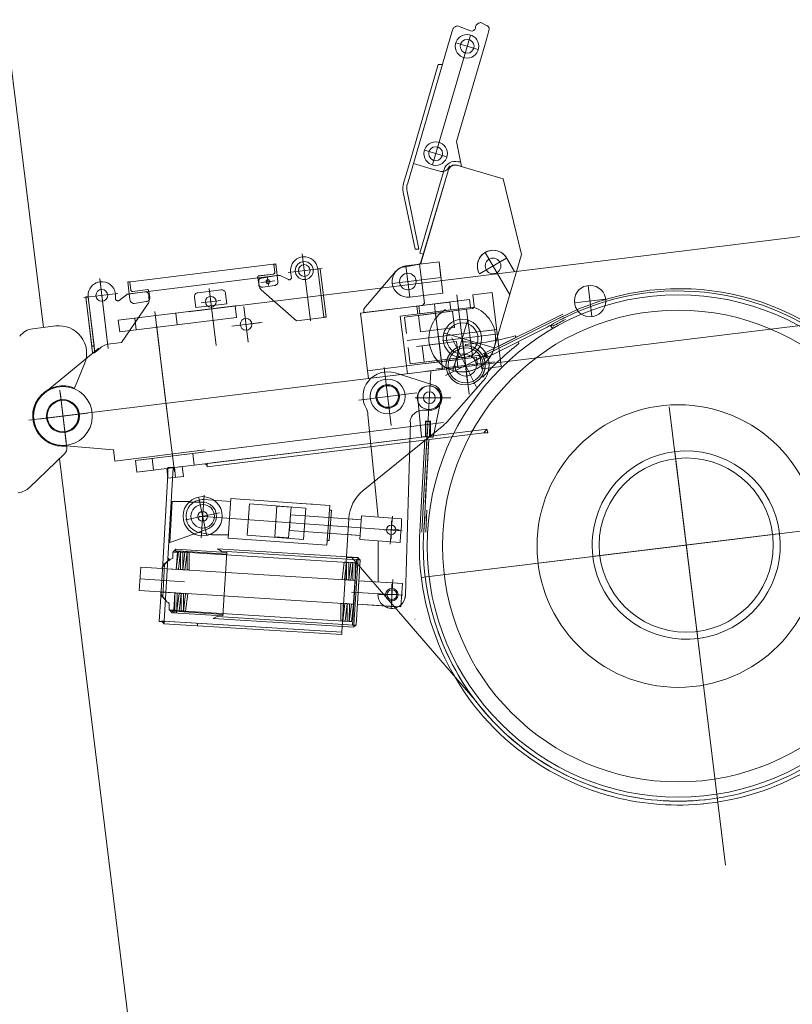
# Model space of a CAD drawing. Extents: x 34350 to 201729, y 12094 to 164960.
# Tile 61 of 70: x 183359 to 185329, y 29121 to 31630. Entities that reach past the tile are written whole.
import ezdxf

# ---------------------------------------------------------------- set-up
doc = ezdxf.new("R2010")
doc.units = 0
doc.header["$LTSCALE"] = 150
doc.header["$MEASUREMENT"] = 0
doc.linetypes.add('CENTER', pattern=[50.5, 30, -9, 2.5, -9])
doc.layers.add('1', color=7, linetype='Continuous')
doc.layers.add('11', color=251, linetype='Continuous')

# ---------------------------------------------------------------- blocks, each defined once
blk = doc.blocks.new('*G50')
at = {"layer": '11', "color": 251, "linetype": 'Continuous', "lineweight": 9}
for p, q in [((183167.3, 32895.4), (183419, 30845.7)), ((183391.9, 30842.4), (183450.7, 30849.6)), ((183523.9, 30753.4), (183498.2, 30691.3)), ((183478.2, 30543.7), (183478.6, 30540.7)), ((183472.6, 30523.9), (183383.7, 30438.4)), ((183460, 30511.7), (184684.3, 20540.3))]:
    blk.add_line(p, q, dxfattribs=at)
at = {"layer": '11', "color": 251, "linetype": 'CENTER', "lineweight": 9}
for p, q in [((183460.7, 30686.2), (183476.9, 30554.6)), ((183531.7, 30627.8), (183406.2, 30612.4))]:
    blk.add_line(p, q, dxfattribs=at)
at = {"layer": '11', "color": 251, "linetype": 'Continuous', "lineweight": 9}
for radius in [75, 40]:
    blk.add_circle((183468.8, 30620.1), radius, dxfattribs=at)
for centre, radius, start, end in [((183398, 30792.8), 50, 97, 142.0087), ((183459.2, 30780.1), 70, -22.4659, 97.0015), ((183468.8, 30620.1), 77, 67.5318, -83.0007), ((183458.7, 30538.3), 20, -46.1182, 7.0009), ((183349, 30474.4), 50, -83, -46.1332)]:
    blk.add_arc(centre, radius, start, end, dxfattribs=at)
blk = doc.blocks.new('*G94')
at = {"layer": '1', "color": 7, "linetype": 'Continuous', "lineweight": 9}
blk.add_line((184519.2, 29896.8), (184205.2, 30259.8), dxfattribs=at)
blk = doc.blocks.new('*G93')
at = {"layer": '1', "color": 7, "linetype": 'Continuous', "lineweight": 9}
for p, q in [((183381.8, 30609.4), (191633.4, 31622.6)), ((184474.8, 31613.9), (184508.3, 31601.3)), ((184520.7, 31608.1), (184520.7, 31612.9)), ((184520.7, 31608.1), (184520.7, 31612.9)), ((184534.6, 31622.5), (184548.9, 31615.5)), ((184347.1, 31210.7), (184462.3, 31604.3)), ((184507.7, 31590.8), (184410.8, 31259.9)), ((184470.6, 31570.7), (184527.4, 31554)), ((184548.7, 31579.1), (184472.8, 31320)), ((184352.9, 31263.6), (184426, 31516)), ((184426, 31516), (184435.7, 31516)), ((184472.8, 31320), (184485.5, 31255.8)), ((184390.7, 31297.1), (184447.9, 31280.3)), ((184352.9, 31263.6), (184337.5, 31213.5)), ((184408, 31250.3), (184362.6, 31263.6)), ((184476.2, 31267.5), (184483.8, 31267.5)), ((184378.5, 31035), (184441, 31248.3)), ((184381.2, 31012.2), (184450.8, 31245.1)), ((184450.8, 31245.1), (184382.7, 31012.2)), ((184429.8, 31243.9), (184408, 31250.3)), ((184485.5, 31255.8), (184473.8, 31259.2)), ((184591.5, 31224.8), (184475.7, 31258.7)), ((184638.4, 31031.9), (184591.5, 31224.8)), ((184336.5, 31190.3), (184366.8, 31045.4)), ((184376.5, 31045.4), (184346.3, 31192.3)), ((186194.6, 31181.6), (183788.3, 30886)), ((184366.8, 31045.4), (184376.5, 31045.4)), ((184387.2, 31032.4), (184378.5, 31035)), ((184608.5, 30929.2), (184545.4, 31037.1)), ((184078.8, 31033.7), (184099.8, 30862.9)), ((184427.9, 31012.9), (184343.5, 31002.5)), ((184427.9, 31012.9), (184343.5, 31002.5)), ((184437.6, 30933.5), (184427.9, 31012.9)), ((184432.7, 30973.2), (184427.9, 31012.9)), ((184600.1, 31022.7), (184531, 30982.4)), ((184638.4, 31031.9), (184568.7, 30793.8)), ((184620.2, 30988.4), (184600.1, 31022.8)), ((184628.3, 30997.2), (184638.4, 31031.9)), ((184011.5, 31007.6), (183634.3, 30961.3)), ((184009, 30986.1), (184006.5, 31007)), ((184009.6, 30986.6), (184006.8, 31005)), ((184008.5, 31007), (184011.5, 31007)), ((184015.1, 30977.8), (184011.5, 31007.6)), ((184011.5, 31007), (184015.1, 30977.8)), ((184042.8, 30985.8), (184129.7, 30996.4)), ((184052.1, 30973), (184049.3, 30986.6)), ((184134.1, 30871.8), (184118.8, 30995.1)), ((184118.8, 30995.1), (184124.7, 30995.1)), ((184118.8, 30995.1), (184124.7, 30995.1)), ((184118.8, 30995.1), (184124.7, 30995.1)), ((184124.7, 30995.1), (184140, 30871.8)), ((184318.1, 30989), (184236, 30893.6)), ((184343.5, 31000.6), (184378.2, 31006.8)), ((184343.5, 31002.5), (184353.2, 30923.1)), ((184378.2, 31006.8), (184343.6, 31002.5)), ((184376, 31007.1), (184375.3, 31007.1)), ((184375.3, 31006.4), (184376, 31006.4)), ((184388, 30927.4), (184378.2, 31007.1)), ((184390.4, 30907.5), (184378.2, 31006.8)), ((184378.2, 31006.8), (184383.1, 30967.1)), ((183562.7, 30970.4), (183583.7, 30799.5)), ((183562.8, 30969.6), (183584.5, 30792.5)), ((183637.3, 30961.9), (183634.4, 30961.9)), ((183634.4, 30961.9), (183638, 30931.5)), ((183638, 30931.5), (184015.1, 30977.8)), ((183642.4, 30941.5), (183639.5, 30959.9)), ((183965.5, 30971.7), (184015.1, 30977.8)), ((184015.1, 30977.8), (183965.5, 30971.7)), ((183968.6, 30956.8), (183965.5, 30971.7)), ((183966.9, 30976.7), (184005.1, 30981.6)), ((184005.1, 30981.6), (183966.9, 30976.9)), ((183968.6, 30954.5), (183968.6, 30961.8)), ((183973.6, 30960.1), (184008.9, 30964.5)), ((183975.4, 30971.7), (184015.1, 30977.8)), ((183990.6, 30972.3), (183993.1, 30952.4)), ((184015.1, 30977.8), (184017, 30962.9)), ((184015.1, 30977.8), (184017.3, 30977.8)), ((184022.7, 30978.4), (184044, 30967.8)), ((184432.7, 30973.2), (184308.7, 30958)), ((183635.8, 30930.9), (183677.7, 30936.4)), ((183685, 30942.6), (183646.8, 30937.6)), ((183690.7, 30922.7), (183687.6, 30937.6)), ((183814.1, 30934.4), (183872.4, 30941.8)), ((183841.8, 30944.8), (183859.6, 30799.5)), ((184064.5, 30862.5), (183974.3, 30941.9)), ((184008.3, 30953), (183978.5, 30948.1)), ((184563.5, 30934.8), (184513.8, 30928.7)), ((184563.5, 30934.8), (184586.6, 30746.3)), ((184586.6, 30746.3), (184563.5, 30934.8)), ((184808.1, 30952.8), (184817.9, 30873.4)), ((183609.2, 30932.5), (183522.3, 30921.9)), ((183533.1, 30923.7), (183527.2, 30923.7)), ((183527.2, 30923.7), (183544.6, 30781.4)), ((183533.2, 30923.2), (183527.3, 30923.2)), ((183527.3, 30923.2), (183542.5, 30798.4)), ((183533.2, 30923.2), (183527.3, 30923.2)), ((183527.3, 30923.2), (183542.5, 30798.4)), ((183533.2, 30923.2), (183527.3, 30923.2)), ((183527.3, 30923.2), (183542.5, 30798.4)), ((183550.5, 30781.4), (183533.1, 30923.7)), ((183548.4, 30798.4), (183533.2, 30923.2)), ((183548.4, 30798.4), (183533.2, 30923.2)), ((183548.4, 30798.4), (183533.2, 30923.2)), ((183548.4, 30799.1), (183533.3, 30922.6)), ((183602.7, 30931.7), (183602.7, 30918.1)), ((183612.4, 30914.8), (183630.8, 30929.2)), ((183638, 30931.5), (183639.8, 30916.6)), ((183650.9, 30906.7), (183680.7, 30911.6)), ((183687.6, 30927.7), (183687.6, 30920.4)), ((183807.4, 30896.4), (183804.1, 30923.3)), ((183821.6, 30908.3), (183871.7, 30914.5)), ((183883.5, 30931.8), (183886.8, 30906.2)), ((184227.3, 30882.5), (184505.3, 30916.6)), ((184353.2, 30923.1), (184437.6, 30933.5)), ((184455.6, 30910.5), (184376.2, 30900.8)), ((184458.1, 30890.7), (184455.6, 30910.5)), ((184473.5, 30929.3), (184500.8, 30706.5)), ((184505.3, 30916.6), (184507.7, 30896.8)), ((184513.8, 30928.7), (184517.4, 30900)), ((184773.3, 30908.2), (184852.7, 30917.9)), ((183907.7, 30900.7), (183610, 30864.1)), ((183686.3, 30906.5), (183617.9, 30807.7)), ((183702.9, 30886.6), (183728, 30682.2)), ((183886.8, 30906.2), (183807.4, 30896.4)), ((183911.4, 30870.9), (183907.7, 30900.7)), ((183911.4, 30870.9), (183907.7, 30900.7)), ((183908.5, 30900.8), (183907.8, 30900.8)), ((183909.1, 30900.8), (183907.9, 30900.9)), ((183908.8, 30900.8), (183907.9, 30900.8)), ((183909.6, 30900.9), (183908, 30900.9)), ((183909.3, 30900.9), (183908, 30900.9)), ((183910.2, 30901), (183908.1, 30901)), ((183909.9, 30900.9), (183908.1, 30900.9)), ((183941.2, 30808.6), (183930.1, 30898.9)), ((184236, 30883.7), (184386, 30902)), ((184236, 30893.6), (184236, 30883.7)), ((184329, 30874.8), (184515.7, 30897.8)), ((184512.2, 30894), (184339.4, 30872.1)), ((184371.3, 30900.2), (184373.7, 30880.3)), ((184375.2, 30876.5), (184462.5, 30887.2)), ((184376.2, 30900.8), (184378.7, 30880.9)), ((184378.7, 30880.9), (184458.1, 30890.7)), ((184386, 30902), (184390.4, 30907.5)), ((184415.9, 30905.6), (184418.4, 30885.8)), ((184418.4, 30885.8), (184426.2, 30822.3)), ((184467.6, 30845.5), (184462.5, 30887.2)), ((184462.5, 30887.2), (184467.6, 30845.5)), ((184512.9, 30773.1), (184498.2, 30891.6)), ((183610, 30864.1), (183652.2, 30869.3)), ((183610, 30864.1), (183613.6, 30834.4)), ((183613.6, 30834.4), (183610, 30864.1)), ((183613.6, 30834.4), (183911.4, 30870.9)), ((183652.2, 30869.3), (183655.8, 30839.5)), ((183756.4, 30882.1), (183760, 30852.3)), ((183899.3, 30849.3), (183976.8, 30858.8)), ((183946.4, 30855.1), (183973.5, 30858.4)), ((184134, 30871), (184064.5, 30862.5)), ((184140, 30871.8), (184134.1, 30871.8)), ((184140, 30871.8), (184134.1, 30871.8)), ((184140, 30871.8), (184134.1, 30871.8)), ((184229.8, 30862.6), (184227.3, 30882.5)), ((184227.3, 30881.4), (184228.3, 30874.6)), ((184245.4, 30735.6), (184229.8, 30862.6)), ((184344.6, 30747.8), (184329, 30874.8)), ((184339.4, 30872.1), (184344.6, 30830.4)), ((184375.2, 30876.5), (184380.3, 30834.8)), ((184380.3, 30834.8), (184375.2, 30876.5)), ((184418.8, 30881.8), (184433.5, 30762.7)), ((184501.2, 30865.7), (184463.3, 30736.1)), ((184745.8, 30875.2), (184517.5, 30761.5)), ((184545.8, 30781.2), (184743.6, 30879.7)), ((183655.8, 30839.5), (183613.6, 30834.4)), ((183707.1, 30852.9), (183714.7, 30790.4)), ((183911.2, 30853.9), (183911.1, 30853.9)), ((184575, 30840.5), (184346.8, 30812.5)), ((184467.6, 30845.5), (184380.3, 30834.8)), ((184564.5, 30839.2), (184533.2, 30835.4)), ((184703.4, 30846.2), (184551.1, 30770.4)), ((184716.6, 30844.9), (184711.5, 30851.1)), ((184711.5, 30851.1), (184716, 30851)), ((184720.9, 30844.9), (184716.6, 30844.9)), ((183711.6, 30815.8), (183744.7, 30546.1)), ((184472, 30809.8), (184384.7, 30799)), ((184436.4, 30738.9), (184426.2, 30822.3)), ((184573.6, 30828.3), (184436.5, 30811.5)), ((184439.2, 30831.7), (184568.7, 30793.8)), ((184524.1, 30692), (184460.5, 30819.7)), ((184472, 30809.8), (184477.1, 30768.1)), ((184477.1, 30768.1), (184472, 30809.8)), ((184486.5, 30823.2), (184504.6, 30675.4)), ((184624.3, 30819.9), (184537.4, 30776.8)), ((184629.5, 30809.3), (184542.7, 30766)), ((184622, 30824.4), (184624.3, 30819.9)), ((184631.7, 30804.8), (184629.5, 30809.3)), ((183421, 30678), (183560.3, 30792.6)), ((183542.5, 30798.4), (183548.4, 30798.4)), ((183542.5, 30798.4), (183548.4, 30798.4)), ((183542.5, 30798.4), (183548.4, 30798.4)), ((183550.5, 30782.2), (183548.4, 30799.1)), ((183562.6, 30792.1), (183550.5, 30782.2)), ((183617.9, 30807.7), (183583.2, 30803.4)), ((184348.9, 30794.7), (184354.1, 30753)), ((184423.9, 30803.8), (184370.8, 30797.4)), ((184389.8, 30757.4), (184384.7, 30799)), ((184384.7, 30799), (184389.8, 30757.4)), ((184495.7, 30799.4), (184495.7, 30802.6)), ((183544.6, 30781.4), (183550.5, 30781.4)), ((184344.6, 30747.8), (184523.3, 30769.7)), ((184354.1, 30753), (184526.8, 30774.2)), ((184389.8, 30757.4), (184477.1, 30768.1)), ((184473.7, 30763.6), (184394.3, 30753.9)), ((184421.7, 30740.2), (184569.5, 30758.3)), ((184444.1, 30723.7), (184549.8, 30776.3)), ((184476.1, 30743.8), (184473.7, 30763.6)), ((184523.3, 30769.7), (184525.7, 30749.9)), ((184532.7, 30769), (184537, 30740.2)), ((184545.8, 30781.2), (184542, 30772.6)), ((184542, 30770.5), (184545.8, 30781.2)), ((184542, 30772.6), (184551.2, 30772.6)), ((184551.1, 30770.4), (184542, 30770.5)), ((184545.3, 30781), (184545.8, 30781.2)), ((184551.2, 30772.6), (184545.3, 30781)), ((184245.4, 30735.6), (184344.6, 30747.8)), ((184247.8, 30715.7), (184245.4, 30735.6)), ((184525.7, 30749.9), (184247.8, 30715.7)), ((184288, 30743.8), (184306.1, 30596.1)), ((184344.6, 30747.8), (184347.1, 30727.9)), ((184407, 30734.6), (184396.1, 30535.5)), ((184396.7, 30734), (184476.1, 30743.8)), ((184537, 30740.2), (184586.6, 30746.3)), ((184247.8, 30714.7), (184246.8, 30723.7)), ((184279.4, 30730.7), (184280.2, 30730.7)), ((184288.4, 30732.5), (184289.2, 30732.5)), ((184409.9, 30700.8), (184315.8, 30730.1)), ((184448.1, 30604.8), (184540.5, 30709.5)), ((184536.1, 30720), (184538.6, 30720)), ((183477.9, 30544.2), (183461.5, 30681.4)), ((183753.1, 30477.7), (183728, 30682.2)), ((184223.1, 30660.9), (184370.9, 30679)), ((184439.6, 30666.6), (184366.9, 30666.7)), ((184373.3, 30666.8), (184457.6, 30666.6)), ((184382.9, 30567.1), (184373.4, 30663.7)), ((184412.8, 30566.4), (184432.6, 30660.5)), ((184385.9, 30634.8), (184400.3, 30634.7)), ((185092.7, 30010.4), (185014.9, 30643.7)), ((184246.6, 30623), (184272.4, 30362.3)), ((183800.2, 30524.8), (184439.4, 30603.3)), ((183836.8, 30498.9), (184549.5, 30586.5)), ((184234.4, 30430.3), (184440.1, 30597.2)), ((184354.8, 30604.9), (184342.6, 30164)), ((184393.5, 30606.8), (184393.4, 30567.1)), ((184400, 30606.7), (184393.5, 30606.8)), ((184394, 30606.5), (184393.9, 30567.1)), ((184404, 30606.5), (184394, 30606.5)), ((184400, 30606.7), (184406.5, 30606.7)), ((184403.9, 30568.7), (184404, 30606.5)), ((184406.5, 30606.7), (184406.4, 30566.4)), ((184549.5, 30586.5), (184542.5, 30577.6)), ((184549.5, 30586.5), (184542.5, 30577.6)), ((184549.4, 30585.7), (184552.6, 30579.2)), ((184552.4, 30577.6), (184549.5, 30586.5)), ((183749, 30511.5), (183741.3, 30573.9)), ((184542.5, 30577.6), (183836.8, 30491)), ((184357.2, 30563), (184267.9, 30552)), ((184391.5, 30560.3), (184378.7, 30324.7)), ((184393.4, 30567.1), (184382.9, 30567.1)), ((184383.7, 30324.5), (184397.5, 30577.3)), ((184388.7, 30324.2), (184401.5, 30560.3)), ((184401.5, 30560.3), (184392.8, 30399.8)), ((184406.4, 30566.4), (184412.8, 30566.4)), ((184542.5, 30577.6), (184552.4, 30577.6)), ((183598.1, 30534), (183466.9, 30545.1)), ((183601.6, 30505.4), (183598, 30535.2)), ((183831.8, 30533.7), (183601.6, 30505.4)), ((183653.8, 30506.8), (183951.6, 30543.4)), ((184234.4, 30430.3), (184390.4, 30556.9)), ((183696, 30512), (183653.8, 30506.8)), ((183955.3, 30513.6), (183657.5, 30477)), ((183699.7, 30482.2), (183696, 30512)), ((183803.9, 30495), (183800.2, 30524.8)), ((183955.3, 30513.6), (183803.9, 30495)), ((183855.3, 30501.3), (184064.8, 30527)), ((184031.2, 30522.9), (184070.9, 30527.8)), ((185086.6, 30060.1), (185028.9, 30529.7)), ((183657.5, 30477), (183653.8, 30506.8)), ((183653.8, 30506.8), (183657.5, 30477)), ((183657.5, 30477), (183699.7, 30482.2)), ((183749.7, 30488.3), (183726.6, 30097.1)), ((183749.7, 30488.3), (183726.6, 30097.1)), ((183733.4, 30486.4), (183773.1, 30491.2)), ((183736.5, 30461.5), (183733.4, 30486.4)), ((183736.6, 30471.5), (183736.7, 30488.7)), ((183736.7, 30488.7), (183752.4, 30488.7)), ((183756.3, 30464), (183753.3, 30488.8)), ((183773.1, 30491.2), (183776.2, 30466.4)), ((183835.8, 30494.7), (183831.6, 30498.4)), ((183831.6, 30498.4), (183835.8, 30498.4)), ((183835.8, 30498.4), (183835.8, 30494.7)), ((183836.8, 30491), (183836.8, 30498.9)), ((183723.2, 30243.9), (183736.6, 30471.5)), ((183776.2, 30466.4), (183736.5, 30461.5)), ((183815.7, 30411.5), (183834.8, 30317.4)), ((183829, 30418.1), (183821.2, 30310.1)), ((183896.6, 30402.1), (183828.3, 30407)), ((183889.9, 30309.3), (183897.2, 30410.1)), ((184149, 30391.9), (183897.2, 30410.1)), ((183741.4, 30297.7), (183747.6, 30402.1)), ((183747.6, 30402.1), (183790.5, 30402)), ((183790.5, 30400.7), (183826.3, 30400.7)), ((183944.3, 30396.1), (183938.5, 30316.3)), ((184088.4, 30385.7), (183944.3, 30396.1)), ((184014.7, 30391), (184008.9, 30312.3)), ((184050.9, 30387.5), (184014.7, 30390.1)), ((184044.3, 30309.8), (184050.9, 30387.5)), ((184104.8, 30395.2), (184074.2, 30397.3)), ((184082.6, 30305.9), (184088.4, 30385.7)), ((184149, 30391.9), (184141.7, 30291.1)), ((183868.5, 30373.4), (183781.8, 30355.8)), ((184334.1, 30327.8), (183815.9, 30365.3)), ((184049, 30368.5), (184046.2, 30328.7)), ((184229.9, 30355.4), (184049, 30368.5)), ((184148.2, 30380), (184142.5, 30302.6)), ((184147.5, 30302.6), (184153.7, 30380)), ((184153.7, 30380), (184148.2, 30380)), ((184179.8, 30069.2), (184197.6, 30358.8)), ((184179.8, 30069.2), (184197.6, 30358.8)), ((184229.9, 30355.4), (184197.5, 30357.8)), ((184230.4, 30365.5), (184225.6, 30305.7)), ((184332, 30358), (184230.4, 30365.5)), ((184303.3, 30293.3), (184309, 30364.7)), ((184332, 30341), (184332, 30358)), ((185692.8, 30369.2), (184382.6, 30208.4)), ((184396.7, 30379.9), (184394.2, 30323.9)), ((185672.9, 30366.8), (184402.5, 30210.8)), ((183840.5, 30333.2), (183801.5, 30319.2)), ((184306.3, 30352.8), (184306.2, 30306.6)), ((184330, 30315.1), (184332, 30341)), ((184716.1, 30249.3), (185400.3, 30333.3)), ((183801.5, 30319.2), (183741.4, 30297.7)), ((183848.3, 30317.4), (183822.1, 30322.2)), ((183890.5, 30317.3), (183848.3, 30317.4)), ((184141.7, 30291.1), (183889.9, 30309.3)), ((183938.5, 30316.3), (184082.6, 30305.9)), ((184008.9, 30312.3), (184044.3, 30309.8)), ((184046.2, 30328.7), (184226.7, 30315.6)), ((184195.1, 30317.9), (184226.4, 30316)), ((184287.7, 30330.2), (184326.3, 30330.1)), ((184328.7, 30298.2), (184330, 30315.1)), ((184824.3, 30262.6), (185251.1, 30315)), ((185298.6, 30320.8), (184824.6, 30262.6)), ((185214.6, 30310.5), (185169.2, 30305)), ((185220.6, 30311.3), (185182, 30306.5)), ((183863.2, 30281.8), (183872.8, 30275.6)), ((184221.1, 30259.4), (183863.2, 30281.8)), ((184142.5, 30302.6), (184147.5, 30302.6)), ((184225.6, 30305.7), (184328.7, 30298.2)), ((184272.6, 30197.3), (184272.8, 30302.3)), ((185058.2, 30291.3), (184694.2, 30246.6)), ((183738.8, 30253), (183738.8, 30257.8)), ((183760.7, 30273.3), (183748.7, 30273.3)), ((183748.7, 30273.3), (183748.7, 30257.7)), ((183749.7, 30274), (183757.1, 30280.5)), ((183757.1, 30273.5), (183749.7, 30273.5)), ((183756.9, 30276.5), (183756.8, 30276.5)), ((183756.8, 30276.5), (183760.7, 30273.5)), ((183757.1, 30280.5), (183756.9, 30276.5)), ((183886.6, 30272.4), (183757.1, 30280.5)), ((183757.1, 30280.5), (183757.1, 30273.5)), ((183758, 30229.5), (183763.2, 30274.1)), ((183758, 30229.3), (183760.7, 30273.3)), ((183761.8, 30276.3), (183886.6, 30268.4)), ((183763.2, 30274.1), (183769, 30274.1)), ((183763.4, 30274.1), (184208.4, 30246)), ((183769, 30274.1), (183763.7, 30229.5)), ((183769, 30273.4), (183768.7, 30229.2)), ((183774.5, 30273.4), (183769, 30273.4)), ((183774.4, 30229.2), (183774.5, 30273.4)), ((183774.4, 30228.5), (183779.6, 30273.1)), ((183779.6, 30273.1), (183785.4, 30273.1)), ((183785.4, 30273.1), (183780.1, 30228.5)), ((183785.3, 30272.4), (183785.4, 30228.2)), ((183791.1, 30272.4), (183785.3, 30272.4)), ((183791.1, 30228.2), (183791.1, 30272.4)), ((183872.8, 30275.6), (184221.1, 30253.9)), ((183881.9, 30191.8), (183886.9, 30272.4)), ((183886.6, 30268.4), (183886.6, 30272.4)), ((184221.5, 30259.5), (184191.5, 30259.6)), ((184210.7, 30087.7), (184221.5, 30259.5)), ((184221.1, 30253.9), (184221.1, 30259.4)), ((184221.1, 30253.6), (184221.4, 30258.6)), ((184221.1, 30253.6), (184221.4, 30258.5)), ((184221.4, 30258.6), (184225.8, 30253.6)), ((184221.4, 30258.5), (184225.8, 30253.6)), ((184820, 30262.1), (184694.2, 30246.6)), ((183667.1, 30235.1), (183663.4, 30175.2)), ((184213.5, 30200.9), (183667.1, 30235.1)), ((183723.2, 30243.9), (183718.2, 30159)), ((183722.2, 30234.6), (183722.2, 30231.6)), ((183722.2, 30231.6), (183758, 30229.3)), ((183723.2, 30243.9), (183728.1, 30243.9)), ((183728.1, 30243.6), (183723.3, 30158.6)), ((183728.1, 30243.6), (183723.3, 30158.7)), ((183728.1, 30243.9), (183738.8, 30253)), ((184181.1, 30203.2), (184186.3, 30247.8)), ((184186.3, 30247.8), (184192.1, 30247.8)), ((184192.1, 30247.8), (184186.8, 30203.1)), ((184192.1, 30247), (184191.8, 30202.8)), ((184197.6, 30247), (184192.1, 30247)), ((184197.5, 30202.8), (184197.6, 30247)), ((184197.5, 30202.1), (184202.7, 30246.7)), ((184202.7, 30246.7), (184208.4, 30246.7)), ((184208.4, 30246.7), (184203.2, 30202.1)), ((184207.6, 30087.3), (184217.2, 30254.1)), ((184208.4, 30246), (184208.2, 30201.8)), ((184213.9, 30246), (184208.4, 30246)), ((184213.9, 30201.8), (184213.9, 30246)), ((184227.1, 30253.5), (184216.8, 30087.3)), ((184217.2, 30254.1), (184227.1, 30254.1)), ((184225.8, 30253.6), (184221.1, 30253.6)), ((184225.8, 30253.6), (184221.1, 30253.6)), ((183763.7, 30229.5), (183758, 30229.5)), ((183768.7, 30229.2), (183774.4, 30229.2)), ((183780.1, 30228.5), (183774.4, 30228.5)), ((183785.4, 30228.2), (183791.1, 30228.2)), ((183779.2, 30198), (183665, 30205.1)), ((183876.8, 30110.7), (183881.9, 30191.8)), ((184186.8, 30203.1), (184181.1, 30203.2)), ((184191.8, 30202.8), (184197.5, 30202.8)), ((184203.2, 30202.1), (184197.5, 30202.1)), ((184208.2, 30201.8), (184213.9, 30201.8)), ((184210.1, 30146.1), (184213.5, 30196)), ((184210.4, 30146.1), (184213.5, 30196)), ((184213.5, 30196), (184213.5, 30200.9)), ((184219.9, 30140.5), (184223.6, 30200.4)), ((184220, 30143.4), (184223.4, 30197.9)), ((184334.4, 30193.5), (184223.6, 30200.4)), ((184223.6, 30200.4), (184321.9, 30194.2)), ((184241, 30184.7), (184240.9, 30184.7)), ((184309.9, 30203.9), (184305.4, 30130.2)), ((184307.2, 30144.4), (184307.3, 30191.4)), ((184330.7, 30133.6), (184334.4, 30193.5)), ((183663.4, 30175.2), (184210.1, 30141.1)), ((183714.6, 30096.9), (183718.2, 30159)), ((183718.1, 30171.7), (183754.3, 30169.5)), ((183718.1, 30168.7), (183718.1, 30171.7)), ((183718.2, 30159), (183723.2, 30159)), ((183723.2, 30159), (183732.6, 30148.1)), ((183754.3, 30169.5), (183751.5, 30125.6)), ((183754.2, 30168.7), (183754.1, 30124.4)), ((183759.9, 30168.6), (183754.2, 30168.7)), ((183759.6, 30124.4), (183759.9, 30168.6)), ((183759.6, 30123.7), (183764.9, 30168.3)), ((183764.9, 30168.3), (183770.6, 30168.3)), ((183770.6, 30168.3), (183765.4, 30123.7)), ((183770.6, 30167.6), (183770.5, 30123.4)), ((183776.3, 30167.6), (183770.6, 30167.6)), ((183776, 30123.4), (183776.3, 30167.6)), ((183776, 30122.7), (183781.6, 30167.3)), ((183781.6, 30167.3), (183787.3, 30167.3)), ((183787.3, 30167.3), (183781.8, 30122.7)), ((184335.7, 30163.3), (184205, 30171.5)), ((184273.2, 30165.6), (184321.8, 30165.5)), ((183739.5, 30125.6), (183739.6, 30142.7)), ((184177.3, 30142.3), (184177.2, 30098.1)), ((184183, 30142.3), (184177.3, 30142.3)), ((184182.7, 30098.1), (184183, 30142.3)), ((184182.7, 30097.3), (184188, 30142)), ((184188, 30142), (184193.7, 30142)), ((184193.7, 30142), (184188.5, 30097.3)), ((184193.7, 30141.3), (184193.6, 30097.1)), ((184199.4, 30141.2), (184193.7, 30141.3)), ((184199.1, 30097), (184199.4, 30141.2)), ((184199.1, 30096.3), (184204.4, 30140.9)), ((184204.4, 30140.9), (184210.1, 30140.9)), ((184210.1, 30140.9), (184204.9, 30096.3)), ((184210.1, 30141.1), (184210.1, 30146.1)), ((184318.2, 30134.3), (184219.9, 30140.5)), ((184220.1, 30140.5), (184330.7, 30133.6)), ((183751.5, 30125.6), (183739.5, 30125.6)), ((183740.5, 30126.2), (183747.1, 30118.8)), ((183747.1, 30125.8), (183740.5, 30125.8)), ((183747.1, 30118.8), (183747.1, 30125.8)), ((183747.1, 30118.8), (183747.3, 30122.8)), ((183877, 30110.8), (183747.1, 30118.8)), ((183747.3, 30122.8), (183751.4, 30122.8)), ((183751.4, 30122.8), (183751.4, 30118.6)), ((183751.4, 30118.6), (183758.5, 30118.6)), ((183752.2, 30122.6), (183877.1, 30114.7)), ((184199.1, 30096.7), (183752.3, 30124.5)), ((183754.1, 30124.4), (183759.6, 30124.4)), ((183758.5, 30118.6), (183758.5, 30122.1)), ((183765.4, 30123.7), (183759.6, 30123.7)), ((183770.5, 30123.4), (183776, 30123.4)), ((183781.8, 30122.7), (183776, 30122.7)), ((183852.1, 30104.4), (183862.4, 30109.4)), ((183862.4, 30109.4), (184210.8, 30087.6)), ((183877.1, 30114.7), (183877, 30110.8)), ((183729.6, 30096.9), (183714.6, 30096.9)), ((183720.4, 30097.5), (183726.6, 30097.1)), ((183726.6, 30091), (183720.4, 30097.5)), ((183726.3, 30097.1), (184179.8, 30069.2)), ((183726.3, 30091), (183726.3, 30097.1)), ((184179.8, 30063.3), (183726.3, 30091)), ((183726.6, 30097.1), (183726.6, 30091)), ((183726.6, 30097.1), (184179.8, 30069.2)), ((183726.6, 30097.1), (184179.8, 30069.2)), ((183736.5, 30091.9), (183736.5, 30091.9)), ((183812.4, 30085.7), (183812.4, 30091.8)), ((184210.8, 30082.1), (183852.1, 30104.4)), ((184177.2, 30098.1), (184182.7, 30098.1)), ((184188.5, 30097.3), (184182.7, 30097.3)), ((184193.6, 30097.1), (184199.1, 30097)), ((184204.9, 30096.3), (184199.1, 30096.3)), ((184216.8, 30087.3), (184207.6, 30087.3)), ((184210.8, 30087.6), (184210.8, 30082.1)), ((184215.4, 30087.4), (184210.8, 30087.4)), ((184210.8, 30083.2), (184215.4, 30087.4)), ((184367.2, 30102.8), (184366.2, 30102.8)), ((183857.6, 30074.9), (183857.6, 30074.9)), ((184179.8, 30069.2), (184179.8, 30063.3)), ((184380.8, 30057.8), (184379.8, 30057.8)), ((185089.3, 30037.7), (185158.3, 29475.6))]:
    blk.add_line(p, q, dxfattribs=at)
for points in [[(184462.3, 31604.3), (184462.8, 31605.7), (184463.6, 31607.1), (184464.6, 31608.6), (184465.8, 31609.9), (184467.1, 31611.1), (184468.7, 31612.1), (184470.2, 31612.9), (184471.8, 31613.5), (184473.4, 31613.8), (184474.8, 31613.9)], [(184462.3, 31604.3), (184462.8, 31605.7), (184463.6, 31607.1), (184464.6, 31608.6), (184465.8, 31609.9), (184467.1, 31611.1), (184468.7, 31612.1), (184470.2, 31612.9), (184471.8, 31613.5), (184473.4, 31613.8), (184474.8, 31613.9)], [(184520.7, 31612.9), (184521.4, 31614.3), (184522.4, 31615.7), (184523.6, 31617.1), (184525, 31618.5), (184526.5, 31619.7), (184528.2, 31620.7), (184529.9, 31621.5), (184531.6, 31622.1), (184533.2, 31622.4), (184534.6, 31622.5)], [(184520.7, 31612.9), (184521.4, 31614.3), (184522.4, 31615.7), (184523.6, 31617.1), (184525, 31618.5), (184526.5, 31619.7), (184528.2, 31620.7), (184529.9, 31621.5), (184531.6, 31622.1), (184533.2, 31622.4), (184534.6, 31622.5)], [(184548.9, 31615.5), (184550.1, 31615), (184551.3, 31614.4), (184552.3, 31613.6), (184553.2, 31612.7), (184554, 31611.8), (184554.7, 31610.7), (184555.2, 31609.5), (184555.5, 31608.3), (184555.8, 31607.1), (184555.8, 31605.9)], [(184555.8, 31605.9), (184554.9, 31602.5), (184554, 31599), (184553.2, 31595.7), (184552.3, 31592.4), (184551.5, 31589.3), (184550.8, 31586.6), (184550.1, 31584.1), (184549.5, 31582), (184549.1, 31580.3), (184548.7, 31579.1)], [(184454.5, 31257.5), (184453.5, 31254.8), (184452.1, 31252.1), (184450.1, 31249.6), (184447.8, 31247.4), (184445, 31245.6), (184442, 31244.3), (184438.9, 31243.4), (184435.7, 31243.1), (184432.7, 31243.3), (184429.8, 31243.9)], [(184049.3, 30986.9), (184049.1, 30992.1), (184049.8, 30997.4), (184051.3, 31002.9), (184053.7, 31008.1), (184057, 31012.9), (184061, 31017.1), (184065.6, 31020.6), (184070.6, 31023.1), (184075.7, 31024.8), (184080.7, 31025.7)], [(184376, 31006.4), (184376.8, 31006.6), (184377.7, 31006.8), (184378.4, 31007.2), (184379.2, 31007.7), (184379.8, 31008.3), (184380.3, 31009), (184380.7, 31009.7), (184381, 31010.5), (184381.1, 31011.3), (184381.2, 31012.2)], [(184382.7, 31012.2), (184382.4, 31011.4), (184382, 31010.5), (184381.5, 31009.8), (184380.9, 31009.1), (184380.2, 31008.5), (184379.4, 31008), (184378.6, 31007.6), (184377.7, 31007.4), (184376.9, 31007.2), (184376, 31007.1)], [(184005.1, 30981.6), (184005.8, 30981.7), (184006.4, 30982), (184007.1, 30982.3), (184007.7, 30982.8), (184008.3, 30983.3), (184008.7, 30983.9), (184009.1, 30984.6), (184009.4, 30985.3), (184009.5, 30986), (184009.6, 30986.6)], [(184005.1, 30981.6), (184005.7, 30981.7), (184006.4, 30982), (184006.9, 30982.3), (184007.4, 30982.7), (184007.9, 30983.1), (184008.3, 30983.6), (184008.6, 30984.2), (184008.8, 30984.8), (184009, 30985.4), (184009, 30986.1)], [(184006.8, 31005), (184006.8, 31005.3), (184006.8, 31005.6), (184006.9, 31005.9), (184007, 31006.1), (184007.2, 31006.4), (184007.4, 31006.6), (184007.6, 31006.8), (184007.9, 31006.9), (184008.2, 31007), (184008.5, 31007)], [(184049.3, 30986.6), (184049.3, 30986.9)], [(184318.1, 30989), (184320.1, 30991.1), (184322.3, 30993), (184324.6, 30994.8), (184327, 30996.3), (184329.6, 30997.6), (184332.3, 30998.7), (184335, 30999.6), (184337.8, 31000.2), (184340.7, 31000.5), (184343.5, 31000.6)], [(183533.2, 30922.9), (183533, 30928.1), (183533.5, 30933.4), (183534.9, 30938.9), (183537.3, 30944.2), (183540.5, 30949.1), (183544.4, 30953.3), (183549, 30956.9), (183553.9, 30959.5), (183559, 30961.3), (183564, 30962.2)], [(183639.5, 30959.9), (183639.5, 30960.2), (183639.4, 30960.5), (183639.2, 30960.8), (183639, 30961), (183638.8, 30961.3), (183638.5, 30961.5), (183638.2, 30961.7), (183637.9, 30961.8), (183637.6, 30961.9), (183637.3, 30961.9)], [(183965.5, 30971.7), (183965.5, 30972.4), (183965.4, 30973.2), (183965.5, 30973.9), (183965.5, 30974.6), (183965.7, 30975.2), (183965.8, 30975.8), (183966.1, 30976.2), (183966.3, 30976.5), (183966.6, 30976.6), (183966.9, 30976.7)], [(183968.6, 30961.8), (183968.2, 30963.2), (183968.1, 30964.7), (183968.2, 30966.2), (183968.6, 30967.6), (183969.3, 30968.8), (183970.2, 30969.9), (183971.4, 30970.7), (183972.6, 30971.3), (183974, 30971.6), (183975.4, 30971.7)], [(184017, 30962.9), (184017, 30961.5), (184016.9, 30960), (184016.5, 30958.5), (184015.8, 30957.2), (184014.9, 30955.9), (184013.8, 30954.9), (184012.5, 30954), (184011.1, 30953.5), (184009.7, 30953.1), (184008.3, 30953)], [(184017.3, 30977.8), (184017.9, 30977.9), (184018.4, 30978), (184019, 30978.1), (184019.5, 30978.2), (184020.1, 30978.3), (184020.6, 30978.3), (184021.1, 30978.4), (184021.6, 30978.4), (184022.2, 30978.4), (184022.7, 30978.4)], [(184044, 30967.8), (184044.9, 30967.5), (184045.9, 30967.4), (184047.1, 30967.5), (184048.2, 30967.8), (184049.4, 30968.4), (184050.4, 30969.1), (184051.2, 30970.1), (184051.7, 30971.1), (184052, 30972.1), (184052.1, 30973)], [(183646.8, 30937.6), (183646.2, 30937.6), (183645.5, 30937.6), (183644.8, 30937.8), (183644.2, 30938.1), (183643.7, 30938.5), (183643.2, 30939), (183642.8, 30939.6), (183642.5, 30940.2), (183642.4, 30940.9), (183642.4, 30941.5)], [(183677.7, 30936.4), (183679.1, 30936.4), (183680.6, 30936.3), (183682.1, 30935.9), (183683.5, 30935.2), (183684.7, 30934.3), (183685.8, 30933.2), (183686.6, 30931.9), (183687.2, 30930.5), (183687.5, 30929.1), (183687.6, 30927.7)], [(183687.6, 30937.6), (183687.5, 30938.3), (183687.4, 30939), (183687.1, 30939.8), (183686.9, 30940.5), (183686.6, 30941.1), (183686.3, 30941.6), (183686, 30942), (183685.7, 30942.3), (183685.3, 30942.5), (183685, 30942.6)], [(183804.1, 30923.3), (183804.1, 30925), (183804.3, 30926.7), (183804.8, 30928.3), (183805.6, 30929.8), (183806.6, 30931.1), (183807.8, 30932.3), (183809.2, 30933.2), (183810.8, 30933.9), (183812.4, 30934.3), (183814.1, 30934.4)], [(183872.4, 30941.8), (183874.1, 30941.8), (183875.7, 30941.6), (183877.4, 30941.1), (183878.9, 30940.3), (183880.2, 30939.3), (183881.3, 30938.1), (183882.3, 30936.7), (183883, 30935.1), (183883.4, 30933.5), (183883.5, 30931.8)], [(183978.5, 30948.1), (183977, 30948.1), (183975.6, 30948.2), (183974.1, 30948.6), (183972.7, 30949.3), (183971.5, 30950.2), (183970.4, 30951.3), (183969.6, 30952.6), (183969, 30954), (183968.7, 30955.4), (183968.6, 30956.8)], [(183974.3, 30941.9), (183973.2, 30942.9), (183972.3, 30943.9), (183971.4, 30945.1), (183970.7, 30946.3), (183970, 30947.6), (183969.5, 30948.9), (183969.1, 30950.2), (183968.8, 30951.6), (183968.6, 30953), (183968.6, 30954.5)], [(184308.7, 30958), (184308.7, 30957.9)], [(183533.3, 30922.6), (183533.2, 30922.9)], [(183602.7, 30918.1), (183603, 30917.2), (183603.7, 30916.3), (183604.5, 30915.4), (183605.6, 30914.7), (183606.8, 30914.1), (183608.2, 30913.8), (183609.5, 30913.7), (183610.6, 30913.9), (183611.6, 30914.3), (183612.4, 30914.8)], [(183630.8, 30929.2), (183631.3, 30929.5), (183631.7, 30929.8), (183632.2, 30930), (183632.7, 30930.3), (183633.2, 30930.5), (183633.7, 30930.6), (183634.2, 30930.7), (183634.7, 30930.8), (183635.2, 30930.9), (183635.8, 30930.9)], [(183639.8, 30916.6), (183640.1, 30915.2), (183640.6, 30913.7), (183641.4, 30912.2), (183642.4, 30910.8), (183643.6, 30909.6), (183645, 30908.5), (183646.4, 30907.7), (183648, 30907.1), (183649.5, 30906.8), (183650.9, 30906.7)], [(183680.7, 30911.6), (183682.2, 30911.8), (183683.7, 30912.3), (183685.1, 30913.1), (183686.5, 30914.1), (183687.8, 30915.3), (183688.8, 30916.7), (183689.7, 30918.2), (183690.2, 30919.7), (183690.6, 30921.2), (183690.7, 30922.7)], [(183687.6, 30920.4), (183688.1, 30918.9), (183688.5, 30917.5), (183688.7, 30916), (183688.8, 30914.6), (183688.7, 30913.1), (183688.5, 30911.7), (183688.2, 30910.3), (183687.7, 30909), (183687.1, 30907.7), (183686.3, 30906.5)], [(184517.4, 30900), (184517.4, 30899.1), (184517.3, 30898.2), (184517.1, 30897.3), (184516.7, 30896.5), (184516.1, 30895.8), (184515.5, 30895.1), (184514.7, 30894.6), (184513.9, 30894.3), (184513, 30894.1), (184512.2, 30894)], [(184495.7, 30802.6), (184508.9, 30803.7), (184522, 30805), (184534.9, 30806.6), (184547.8, 30808.4), (184560.5, 30810.5), (184573.1, 30812.8), (184585.5, 30815.3), (184597.9, 30818.1), (184610, 30821.1), (184622, 30824.4)], [(184526.8, 30774.2), (184527.6, 30774.2), (184528.5, 30774.1), (184529.4, 30773.9), (184530.2, 30773.5), (184531, 30773), (184531.6, 30772.3), (184532.1, 30771.5), (184532.4, 30770.7), (184532.6, 30769.8), (184532.7, 30769)], [(184400.3, 30634.7), (184409.8, 30635.3), (184418.7, 30638.7), (184426.4, 30644.6), (184432.1, 30652.6), (184435.2, 30662), (184435.4, 30671.9), (184432.7, 30681.6), (184427.2, 30690.1), (184419.4, 30696.7), (184409.9, 30700.8)], [(184242.6, 30638.2), (184243.4, 30636.8), (184244.1, 30635.3), (184244.7, 30633.9), (184245.2, 30632.4), (184245.6, 30630.8), (184246, 30629.3), (184246.3, 30627.7), (184246.5, 30626.1), (184246.6, 30624.6), (184246.6, 30623)], [(184353.8, 30604.9), (184354.5, 30609.2), (184355.8, 30613.7), (184357.8, 30618.1), (184360.6, 30622.3), (184364.1, 30626.1), (184368.1, 30629.2), (184372.4, 30631.7), (184377, 30633.5), (184381.5, 30634.5), (184385.9, 30634.8)], [(183826.3, 30400.7), (183835.7, 30399), (183844.3, 30395), (183851.5, 30388.8), (183856.8, 30381), (183859.9, 30372.1), (183860.5, 30362.7), (183858.7, 30353.5), (183854.5, 30345.2), (183848.3, 30338.2), (183840.5, 30333.2)], [(184392.2, 30364.3), (184389.8, 30339.9), (184388.3, 30315.3), (184387.7, 30290.6), (184388.1, 30265.9), (184389.4, 30241.1), (184391.7, 30216.4), (184395, 30191.8), (184399.2, 30167.3), (184404.3, 30143), (184410.3, 30119)], [(183748.7, 30257.7), (183745.6, 30256.1), (183742.5, 30254.3), (183739.5, 30252.3), (183736.7, 30250.2), (183734, 30247.9), (183731.3, 30245.5), (183728.9, 30243), (183726.5, 30240.3), (183724.3, 30237.5), (183722.2, 30234.6)], [(183760.7, 30273.5), (183761.8, 30276.3)], [(183739.6, 30142.7), (183736.8, 30144.7), (183734.2, 30147), (183731.8, 30149.3), (183729.4, 30151.8), (183727.2, 30154.3), (183725.1, 30157), (183723.1, 30159.8), (183721.3, 30162.7), (183719.6, 30165.7), (183718.1, 30168.7)], [(184272, 30165), (184273.8, 30154.1), (184278.9, 30144.2), (184286.8, 30136.4), (184296.7, 30131.5), (184307.6, 30129.8), (184318.4, 30131.6), (184328.2, 30136.6), (184335.9, 30144.4), (184340.8, 30154.2), (184342.5, 30165)], [(183758.5, 30122.1), (183752.2, 30122.6)]]:
    blk.add_lwpolyline(points, dxfattribs=at)
for centre, radius in [((184499.4, 31562.2), 30), ((184499.4, 31562.2), 17.7), ((184419.3, 31288.7), 30), ((184419.3, 31288.7), 17.7), ((184084.1, 30990.8), 23), ((184565.6, 31002.6), 20), ((184084.1, 30990.8), 15), ((184084.1, 30990.8), 15), ((184348.4, 30962.8), 21), ((183991.9, 30962.4), 4.94), ((183568, 30927.5), 15), ((184813, 30913), 40), ((183845.9, 30911.3), 13.8), ((185037.7, 30288.8), 640), ((185037.7, 30288.8), 601), ((183935.7, 30853.7), 14.8), ((184487.2, 30817.7), 49), ((184487.2, 30817.7), 40), ((184487.2, 30817.7), 40), ((184495.6, 30749.3), 50), ((184495.6, 30749.3), 44.5), ((184495.6, 30749.3), 27.5), ((184495.6, 30749.3), 27.5), ((184297, 30669.9), 44.5), ((184297, 30669.9), 30), ((184297, 30669.9), 27.5), ((184402, 30666.7), 30), ((183468.7, 30620.1), 42), ((183468.7, 30620.1), 40), ((184403.3, 30666.7), 15), ((185037.7, 30288.8), 360), ((185058.2, 30291.3), 222), ((183825.1, 30364.7), 50), ((183825.1, 30364.7), 50), ((183825.2, 30364.6), 30), ((183825.2, 30364.6), 12.2), ((184306, 30329.9), 12.2), ((184306, 30329.9), 12.2), ((184307.6, 30165.1), 16), ((184307.6, 30165.1), 12.5), ((184307.6, 30165), 12.5)]:
    blk.add_circle(centre, radius, dxfattribs=at)
for centre, radius, start, end in [((184511.1, 31610.9), 10, -106.2168, -16.3272), ((184468.2, 31240.3), 28.4, 73.6435, 163.7214), ((184468.2, 31240), 20, 73.6267, 143.0723), ((184470, 31239.5), 20, 73.6533, 163.6533), ((184470, 31239.5), 20, 73.6001, 163.7107), ((184383.5, 31200.1), 48, 163.6614, -168.2131), ((184383.5, 31200.1), 38, 163.6758, -168.225), ((184383.5, 31200.1), 38, 163.6758, -168.225), ((184565.6, 31002.6), 40, 30.3177, -149.6797), ((184565.6, 31002.6), 40, 120.3182, -154.0706), ((184565.6, 31002.6), 40, 30.3416, 120.2982), ((184084.1, 30990.9), 35, 5.9727, 95.4685), ((184348.4, 30962.8), 40, 97.006, -83.0048), ((183567.9, 30927.5), 35, 6.9954, 96.4725), ((185040.1, 30287.4), 657.2, -31.2122, 117.6663), ((185037.7, 30288.8), 650, -31.2106, 116.4649), ((184487.2, 30817.7), 85.1, 120.2949, -83.0073), ((184487.2, 30817.7), 85, -83.0007, 70.3897), ((185038.3, 30287.8), 651.2, 116.4713, 120.9563), ((185038.4, 30287.5), 646.5, 116.47, 119.6626), ((184495.6, 30749.3), 60, -41.4865, 97.0006), ((183591.7, 30763.6), 40.7, 102.0627, 135.5734), ((184487.2, 30817.7), 85.1, -173.0092, -16.31), ((184495.6, 30749.4), 50, 33.285, 89.8859), ((185030, 30284.8), 655, 127.448, 138.4713), ((184495.6, 30749.3), 50, -35.862, 19.5755), ((184297, 30669.9), 63, 72.707, -149.7044), ((184403.3, 30666.7), 30, 89.8873, -174.3916), ((184403.3, 30666.7), 30, -11.8481, 89.8893), ((183468.7, 30620.1), 75, 129.4264, -90.1117), ((184400.8, 30646.5), 63, -51.4389, -41.4318), ((185058.2, 30291.3), 240, -160.9782, 174.972), ((183825.2, 30364.6), 42.5, 85.8356, 179.8872), ((184297.4, 30352.7), 100, 129.0419, 176.4868), ((184297.4, 30352.7), 100, 129.05, 176.4874), ((183825.2, 30364.6), 42.4, 179.8873, -94.1291), ((185038, 30288.9), 660.3, 176.8882, -164.8318), ((185058.2, 30291.3), 240, 174.9759, -160.9742), ((184307.5, 30165.2), 35.1, -47.9557, -1.9034), ((184307.6, 30165), 35, -124.5829, -62.5561), ((185037.7, 30288.8), 660, -164.8291, -109.2984), ((185037.7, 30288.8), 650, -164.8649, -104.5607), ((185037.7, 30288.8), 650, -160.4515, -109.2971), ((185037.5, 30289), 660.3, -84.7955, -35.4763), ((185037.7, 30289.4), 650.6, -100.0786, -57.5216), ((185039.2, 30293.6), 665, -109.2803, -104.4006), ((185039.3, 30293.3), 654.8, -109.296, -104.5909), ((185037.7, 30289.5), 650.7, -105.419, -83.8487), ((185037.7, 30288.8), 660, -104.3792, -83.8255)]:
    blk.add_arc(centre, radius, start, end, dxfattribs=at)
at = {"color": 7, "linetype": 'Continuous', "lineweight": 9}
blk.add_blockref('*G94', (0, 0), dxfattribs=at)
blk = doc.blocks.new('*G92')
at = {"color": 7, "linetype": 'Continuous', "lineweight": 9}
blk.add_blockref('*G93', (0, 0), dxfattribs=at)

msp = doc.modelspace()

# ---------------------------------------------------------------- block references
at = {"color": 7, "linetype": 'Continuous', "lineweight": 9}
for name in ['*G50', '*G92']:
    msp.add_blockref(name, (0, 0), dxfattribs=at)

doc.saveas('drawing.dxf')
